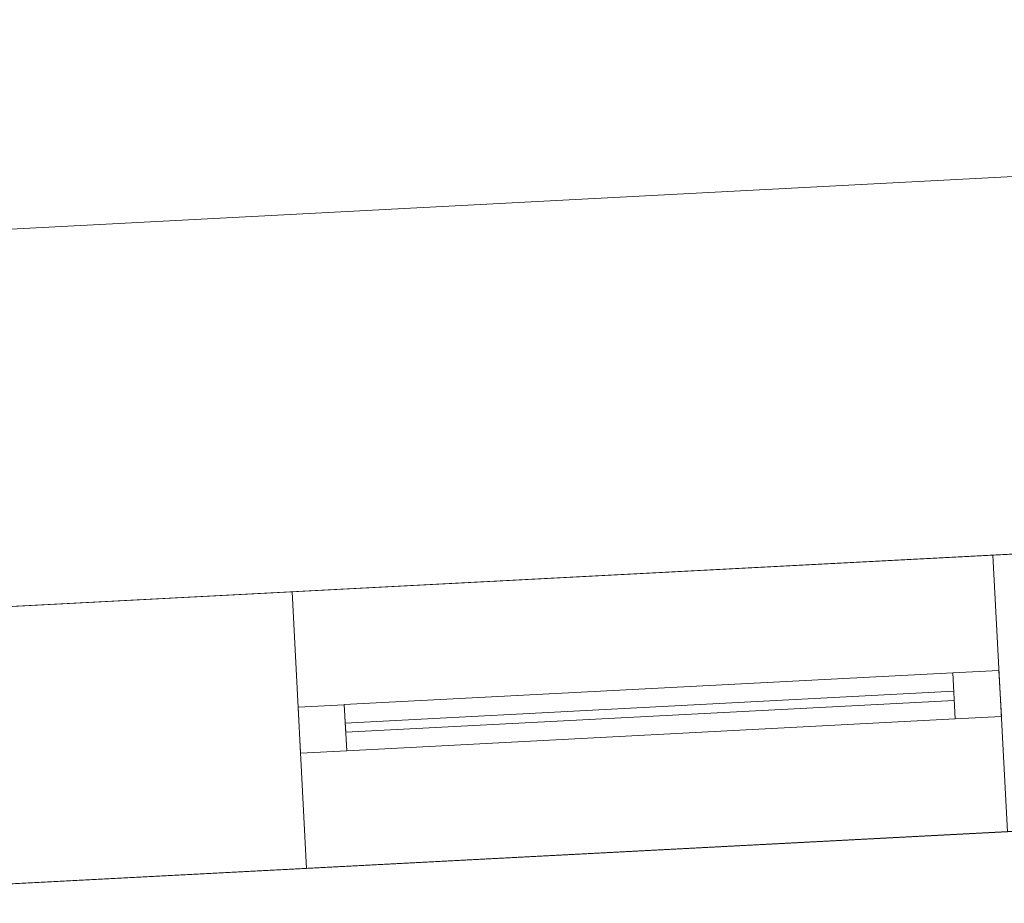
# Model space of a CAD drawing. Header units: millimetres. Extents: x -430348 to -225823, y -86243 to 5084.
# Tile 164 of 256: x -398636 to -397570, y -56891 to -55934. Entities that reach past the tile are written whole.
import ezdxf

# ---------------------------------------------------------------- set-up
doc = ezdxf.new("R2010")
doc.units = ezdxf.units.MM
for name, color, linetype, lineweight in [('A-GLAZ-CURT', 52, 'Continuous', 9), ('A-GLAZ-CWMG', 51, 'Continuous', 9), ('A-ROOF', 132, 'Continuous', 9), ('A-WALL', 113, 'Continuous', 9)]:
    doc.layers.add(name, color=color, linetype=linetype, lineweight=lineweight)

# ---------------------------------------------------------------- blocks, each defined once
blk = doc.blocks.new('System Panel - Glazed-566678-_3D_ Copy 1')
at = {"layer": 'A-GLAZ-CURT', "transparency": 33554471}
mesh = blk.add_polyface(dxfattribs=at)
corners = [(-330, 5), (-330, 5, 525), (330, 5, 525), (330, 5)]
mesh.append_faces([[corners[k] for k in face] for face in [(2, 3, 0, 1)]])
mesh = blk.add_polyface(dxfattribs=at)
corners = [(330, -5), (-330, -5), (-330, 5), (330, 5)]
mesh.append_faces([[corners[k] for k in face] for face in [(3, 0, 1, 2)]])
mesh = blk.add_polyface(dxfattribs=at)
corners = [(-330, -5, 525), (330, -5, 525), (330, 5, 525), (-330, 5, 525)]
mesh.append_faces([[corners[k] for k in face] for face in [(3, 0, 1, 2)]])
mesh = blk.add_polyface(dxfattribs=at)
corners = [(-330, -5), (-330, -5, 525), (-330, 5, 525), (-330, 5)]
mesh.append_faces([[corners[k] for k in face] for face in [(0, 1, 2, 3)]])
mesh = blk.add_polyface(dxfattribs=at)
corners = [(330, -5, 525), (330, -5), (330, 5), (330, 5, 525)]
mesh.append_faces([[corners[k] for k in face] for face in [(0, 1, 2, 3)]])
mesh = blk.add_polyface(dxfattribs=at)
corners = [(-330, -5), (330, -5), (330, -5, 525), (-330, -5, 525)]
mesh.append_faces([[corners[k] for k in face] for face in [(3, 0, 1, 2)]])
blk = doc.blocks.new('System Panel - Glazed-566680-_3D_ Copy 1')
at = {"layer": 'A-GLAZ-CURT', "transparency": 33554471}
mesh = blk.add_polyface(dxfattribs=at)
corners = [(-330, 5), (-330, 5, 325), (330, 5, 325), (330, 5)]
mesh.append_faces([[corners[k] for k in face] for face in [(2, 3, 0, 1)]])
mesh = blk.add_polyface(dxfattribs=at)
corners = [(330, -5), (-330, -5), (-330, 5), (330, 5)]
mesh.append_faces([[corners[k] for k in face] for face in [(3, 0, 1, 2)]])
mesh = blk.add_polyface(dxfattribs=at)
corners = [(-330, -5, 325), (330, -5, 325), (330, 5, 325), (-330, 5, 325)]
mesh.append_faces([[corners[k] for k in face] for face in [(3, 0, 1, 2)]])
mesh = blk.add_polyface(dxfattribs=at)
corners = [(-330, -5), (-330, -5, 325), (-330, 5, 325), (-330, 5)]
mesh.append_faces([[corners[k] for k in face] for face in [(3, 0, 1, 2)]])
mesh = blk.add_polyface(dxfattribs=at)
corners = [(330, -5, 325), (330, -5), (330, 5), (330, 5, 325)]
mesh.append_faces([[corners[k] for k in face] for face in [(3, 0, 1, 2)]])
mesh = blk.add_polyface(dxfattribs=at)
corners = [(-330, -5), (330, -5), (330, -5, 325), (-330, -5, 325)]
mesh.append_faces([[corners[k] for k in face] for face in [(3, 0, 1, 2)]])
blk = doc.blocks.new('Rectangular Mullion - 50mm x 50mm-320908-_3D_ Copy 1')
at = {"layer": 'A-GLAZ-CWMG'}
mesh = blk.add_polyface(dxfattribs=at)
corners = [(0, 25), (-50, 25), (-50, -25), (0, -25)]
mesh.append_faces([[corners[k] for k in face] for face in [(3, 0, 1, 2)]])
mesh = blk.add_polyface(dxfattribs=at)
corners = [(-50, 25), (0, 25), (0, 25, -400), (-50, 25, -400)]
mesh.append_faces([[corners[k] for k in face] for face in [(0, 1, 2, 3)]])
mesh = blk.add_polyface(dxfattribs=at)
corners = [(-50, -25), (-50, 25), (-50, 25, -400), (-50, -25, -400)]
mesh.append_faces([[corners[k] for k in face] for face in [(0, 1, 2, 3)]])
mesh = blk.add_polyface(dxfattribs=at)
corners = [(0, 25), (0, -25), (0, -25, -400), (0, 25, -400)]
mesh.append_faces([[corners[k] for k in face] for face in [(0, 1, 2, 3)]])
mesh = blk.add_polyface(dxfattribs=at)
corners = [(0, -25), (-50, -25), (-50, -25, -400), (0, -25, -400)]
mesh.append_faces([[corners[k] for k in face] for face in [(0, 1, 2, 3)]])
blk = doc.blocks.new('Rectangular Mullion - 50mm x 50mm-481929-_3D_ Copy 1')
at = {"layer": 'A-GLAZ-CWMG'}
mesh = blk.add_polyface(dxfattribs=at)
corners = [(0, 25), (-50, 25), (-50, -25), (0, -25)]
mesh.append_faces([[corners[k] for k in face] for face in [(2, 3, 0, 1)]])
mesh = blk.add_polyface(dxfattribs=at)
corners = [(0, 25, -660), (0, -25, -660), (-50, -25, -660), (-50, 25, -660)]
mesh.append_faces([[corners[k] for k in face] for face in [(0, 1, 2, 3)]])
mesh = blk.add_polyface(dxfattribs=at)
corners = [(-50, 25), (0, 25), (0, 25, -660), (-50, 25, -660)]
mesh.append_faces([[corners[k] for k in face] for face in [(0, 1, 2, 3)]])
mesh = blk.add_polyface(dxfattribs=at)
corners = [(-50, -25), (-50, 25), (-50, 25, -660), (-50, -25, -660)]
mesh.append_faces([[corners[k] for k in face] for face in [(0, 1, 2, 3)]])
mesh = blk.add_polyface(dxfattribs=at)
corners = [(0, 25), (0, -25), (0, -25, -660), (0, 25, -660)]
mesh.append_faces([[corners[k] for k in face] for face in [(0, 1, 2, 3)]])
mesh = blk.add_polyface(dxfattribs=at)
corners = [(0, -25), (-50, -25), (-50, -25, -660), (0, -25, -660)]
mesh.append_faces([[corners[k] for k in face] for face in [(0, 1, 2, 3)]])
blk = doc.blocks.new('Rectangular Mullion - 50mm x 50mm-293983-_3D_ Copy 1')
at = {"layer": 'A-GLAZ-CWMG'}
mesh = blk.add_polyface(dxfattribs=at)
corners = [(0, 25), (-50, 25), (-50, -25), (0, -25)]
mesh.append_faces([[corners[k] for k in face] for face in [(3, 0, 1, 2)]])
mesh = blk.add_polyface(dxfattribs=at)
corners = [(-50, 25), (0, 25), (0, 25, -600), (-50, 25, -600)]
mesh.append_faces([[corners[k] for k in face] for face in [(0, 1, 2, 3)]])
mesh = blk.add_polyface(dxfattribs=at)
corners = [(-50, -25), (-50, 25), (-50, 25, -600), (-50, -25, -600)]
mesh.append_faces([[corners[k] for k in face] for face in [(0, 1, 2, 3)]])
mesh = blk.add_polyface(dxfattribs=at)
corners = [(0, 25), (0, -25), (0, -25, -600), (0, 25, -600)]
mesh.append_faces([[corners[k] for k in face] for face in [(0, 1, 2, 3)]])
mesh = blk.add_polyface(dxfattribs=at)
corners = [(0, -25), (-50, -25), (-50, -25, -600), (0, -25, -600)]
mesh.append_faces([[corners[k] for k in face] for face in [(0, 1, 2, 3)]])
blk = doc.blocks.new('Rectangular Mullion - 50mm x 50mm-481930-_3D_ Copy 1')
at = {"layer": 'A-GLAZ-CWMG'}
mesh = blk.add_polyface(dxfattribs=at)
corners = [(0, 25), (-50, 25), (-50, -25), (0, -25)]
mesh.append_faces([[corners[k] for k in face] for face in [(2, 3, 0, 1)]])
mesh = blk.add_polyface(dxfattribs=at)
corners = [(0, 25, -660), (0, -25, -660), (-50, -25, -660), (-50, 25, -660)]
mesh.append_faces([[corners[k] for k in face] for face in [(0, 1, 2, 3)]])
mesh = blk.add_polyface(dxfattribs=at)
corners = [(-50, 25), (0, 25), (0, 25, -660), (-50, 25, -660)]
mesh.append_faces([[corners[k] for k in face] for face in [(0, 1, 2, 3)]])
mesh = blk.add_polyface(dxfattribs=at)
corners = [(-50, -25), (-50, 25), (-50, 25, -660), (-50, -25, -660)]
mesh.append_faces([[corners[k] for k in face] for face in [(0, 1, 2, 3)]])
mesh = blk.add_polyface(dxfattribs=at)
corners = [(0, 25), (0, -25), (0, -25, -660), (0, 25, -660)]
mesh.append_faces([[corners[k] for k in face] for face in [(0, 1, 2, 3)]])
mesh = blk.add_polyface(dxfattribs=at)
corners = [(0, -25), (-50, -25), (-50, -25, -660), (0, -25, -660)]
mesh.append_faces([[corners[k] for k in face] for face in [(0, 1, 2, 3)]])
blk = doc.blocks.new('Rectangular Mullion - 50mm x 50mm-566677-_3D_ Copy 1')
at = {"layer": 'A-GLAZ-CWMG'}
mesh = blk.add_polyface(dxfattribs=at)
corners = [(25, 25), (-25, 25), (-25, -25), (25, -25)]
mesh.append_faces([[corners[k] for k in face] for face in [(2, 3, 0, 1)]])
mesh = blk.add_polyface(dxfattribs=at)
corners = [(25, 25, -660), (25, -25, -660), (-25, -25, -660), (-25, 25, -660)]
mesh.append_faces([[corners[k] for k in face] for face in [(0, 1, 2, 3)]])
mesh = blk.add_polyface(dxfattribs=at)
corners = [(-25, 25), (25, 25), (25, 25, -660), (-25, 25, -660)]
mesh.append_faces([[corners[k] for k in face] for face in [(0, 1, 2, 3)]])
mesh = blk.add_polyface(dxfattribs=at)
corners = [(-25, -25), (-25, 25), (-25, 25, -660), (-25, -25, -660)]
mesh.append_faces([[corners[k] for k in face] for face in [(0, 1, 2, 3)]])
mesh = blk.add_polyface(dxfattribs=at)
corners = [(25, 25), (25, -25), (25, -25, -660), (25, 25, -660)]
mesh.append_faces([[corners[k] for k in face] for face in [(0, 1, 2, 3)]])
mesh = blk.add_polyface(dxfattribs=at)
corners = [(25, -25), (-25, -25), (-25, -25, -660), (25, -25, -660)]
mesh.append_faces([[corners[k] for k in face] for face in [(0, 1, 2, 3)]])
blk = doc.blocks.new('Rectangular Mullion - 50mm x 50mm-224775-_3D_ Copy 1')
at = {"layer": 'A-GLAZ-CWMG'}
mesh = blk.add_polyface(dxfattribs=at)
corners = [(0, 25, -400), (0, -25, -400), (-50, -25, -400), (-50, 25, -400)]
mesh.append_faces([[corners[k] for k in face] for face in [(3, 0, 1, 2)]])
mesh = blk.add_polyface(dxfattribs=at)
corners = [(-50, 25), (0, 25), (0, 25, -400), (-50, 25, -400)]
mesh.append_faces([[corners[k] for k in face] for face in [(3, 0, 1, 2)]])
mesh = blk.add_polyface(dxfattribs=at)
corners = [(-50, -25), (-50, 25), (-50, 25, -400), (-50, -25, -400)]
mesh.append_faces([[corners[k] for k in face] for face in [(0, 1, 2, 3)]])
mesh = blk.add_polyface(dxfattribs=at)
corners = [(0, 25), (0, -25), (0, -25, -400), (0, 25, -400)]
mesh.append_faces([[corners[k] for k in face] for face in [(0, 1, 2, 3)]])
mesh = blk.add_polyface(dxfattribs=at)
corners = [(0, -25), (-50, -25), (-50, -25, -400), (0, -25, -400)]
mesh.append_faces([[corners[k] for k in face] for face in [(3, 0, 1, 2)]])
blk = doc.blocks.new('Rectangular Mullion - 50mm x 50mm-293985-_3D_ Copy 1')
at = {"layer": 'A-GLAZ-CWMG'}
mesh = blk.add_polyface(dxfattribs=at)
corners = [(0, 25, -600), (0, -25, -600), (-50, -25, -600), (-50, 25, -600)]
mesh.append_faces([[corners[k] for k in face] for face in [(3, 0, 1, 2)]])
mesh = blk.add_polyface(dxfattribs=at)
corners = [(-50, 25), (0, 25), (0, 25, -600), (-50, 25, -600)]
mesh.append_faces([[corners[k] for k in face] for face in [(0, 1, 2, 3)]])
mesh = blk.add_polyface(dxfattribs=at)
corners = [(-50, -25), (-50, 25), (-50, 25, -600), (-50, -25, -600)]
mesh.append_faces([[corners[k] for k in face] for face in [(0, 1, 2, 3)]])
mesh = blk.add_polyface(dxfattribs=at)
corners = [(0, 25), (0, -25), (0, -25, -600), (0, 25, -600)]
mesh.append_faces([[corners[k] for k in face] for face in [(0, 1, 2, 3)]])
mesh = blk.add_polyface(dxfattribs=at)
corners = [(0, -25), (-50, -25), (-50, -25, -600), (0, -25, -600)]
mesh.append_faces([[corners[k] for k in face] for face in [(0, 1, 2, 3)]])

msp = doc.modelspace()

# ---------------------------------------------------------------- block references
at = {"layer": 'A-GLAZ-CURT', "transparency": 33554471, "rotation": 182.9999999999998}
for name, p in [('System Panel - Glazed-566678-_3D_ Copy 1', (-397953.9, -56683.3, 60734.3)), ('System Panel - Glazed-566680-_3D_ Copy 1', (-397953.9, -56683.3, 61309.3))]:
    msp.add_blockref(name, p, dxfattribs=at)
at = {"layer": 'A-GLAZ-CWMG', "extrusion": (-0.99863, -0.052336, 0), "rotation": 90}
for name, p in [('Rectangular Mullion - 50mm x 50mm-481929-_3D_ Copy 1', (35778.3, 61684.3, 400705.1)), ('Rectangular Mullion - 50mm x 50mm-566677-_3D_ Copy 1', (35778.3, 61284.3, 400705.1))]:
    msp.add_blockref(name, p, dxfattribs=at)
at = {"layer": 'A-GLAZ-CWMG', "extrusion": (0.99863, 0.052336, 0), "rotation": 270}
msp.add_blockref('Rectangular Mullion - 50mm x 50mm-481930-_3D_ Copy 1', (-35778.3, 60684.3, -400045.1), dxfattribs=at)
at = {"layer": 'A-GLAZ-CWMG', "rotation": 2.999999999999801}
for name, p in [('Rectangular Mullion - 50mm x 50mm-320908-_3D_ Copy 1', (-397574.4, -56663.4, 61684.3)), ('Rectangular Mullion - 50mm x 50mm-293985-_3D_ Copy 1', (-397574.4, -56663.4, 61284.3))]:
    msp.add_blockref(name, p, dxfattribs=at)
at = {"layer": 'A-GLAZ-CWMG', "extrusion": (0, 0, -1), "rotation": 357.0000000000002}
for name, p in [('Rectangular Mullion - 50mm x 50mm-293983-_3D_ Copy 1', (398333.4, -56703.2, -60684.3)), ('Rectangular Mullion - 50mm x 50mm-224775-_3D_ Copy 1', (398333.4, -56703.2, -61284.3))]:
    msp.add_blockref(name, p, dxfattribs=at)

# ---------------------------------------------------------------- meshes
at = {"layer": 'A-ROOF'}
mesh = msp.add_polyface(dxfattribs=at)
corners = [(-401332.4, -59842.4, 66627), (-405048.8, -56496.1, 64150.9), (-380392.7, -55203.9, 64150.9), (-383738.9, -58920.3, 66627), (-385912.4, -59034.2, 66627), (-385947.8, -58358.1, 66152.9), (-386845.4, -58405.2, 66152.9), (-386809.9, -59081.3, 66627), (-398308.5, -59683.9, 66627), (-398341.5, -59053.1, 66184.7), (-399220.3, -59099.2, 66184.7), (-399187.3, -59729.9, 66627)]
mesh.append_faces([[corners[k] for k in face] for face in [(5, 2, 3, 4)]], dxfattribs={"vtx0": -1})
mesh.append_faces([[corners[k] for k in face] for face in [(10, 1, 9)]], dxfattribs={"vtx0": -1, "vtx1": -1})
mesh.append_faces([[corners[k] for k in face] for face in [(2, 5, 6, 1)]], dxfattribs={"vtx0": -1, "vtx2": -1})
mesh.append_faces([[corners[k] for k in face] for face in [(0, 1, 10, 11)]], dxfattribs={"vtx1": -1})
mesh.append_faces([[corners[k] for k in face] for face in [(6, 7, 9, 1)]], dxfattribs={"vtx1": -1, "vtx2": -1, "vtx3": -1})
mesh.append_faces([[corners[k] for k in face] for face in [(7, 8, 9)]], dxfattribs={"vtx2": -1})
mesh = msp.add_polyface(dxfattribs=at)
corners = [(-405048.8, -56496.1, 64273), (-401332.4, -59842.4, 66749), (-399187.3, -59729.9, 66749), (-399220.3, -59099.2, 66306.8), (-398341.5, -59053.1, 66306.8), (-398308.5, -59683.9, 66749), (-386809.9, -59081.3, 66749), (-386845.4, -58405.2, 66275), (-385947.8, -58358.1, 66275), (-385912.4, -59034.2, 66749), (-383738.9, -58920.3, 66749), (-380392.7, -55203.9, 64273)]
mesh.append_faces([[corners[k] for k in face] for face in [(3, 0, 1, 2)]], dxfattribs={"vtx0": -1})
mesh.append_faces([[corners[k] for k in face] for face in [(0, 3, 4, 7)]], dxfattribs={"vtx0": -1, "vtx2": -1, "vtx3": -1})
mesh.append_faces([[corners[k] for k in face] for face in [(10, 11, 8, 9), (6, 7, 4, 5)]], dxfattribs={"vtx1": -1})
mesh.append_faces([[corners[k] for k in face] for face in [(7, 8, 11, 0)]], dxfattribs={"vtx1": -1, "vtx3": -1})
mesh = msp.add_polyface(dxfattribs=at)
corners = [(-405048.8, -56496.1, 64273), (-380392.7, -55203.9, 64273), (-380392.7, -55203.9, 64150.9), (-405048.8, -56496.1, 64150.9)]
mesh.append_faces([[corners[k] for k in face] for face in [(1, 2, 3, 0)]])
at = {"layer": 'A-WALL'}
mesh = msp.add_polyface(dxfattribs=at)
corners = [(-381121.2, -55650.9, 57947.5), (-381990, -55696.5, 57947.5), (-382289.6, -55712.2, 57947.5), (-386284.1, -55921.5, 57947.5), (-386583.7, -55937.2, 57947.5), (-393360.4, -56292.3, 57947.5), (-393560.1, -56302.8, 57947.5), (-400651.5, -56674.5, 57947.5), (-400951.1, -56690.2, 57947.5), (-404236.6, -56862.3, 57947.5), (-404236.6, -56862.3, 64436.8), (-381121.2, -55650.9, 64436.8), (-387043.1, -55961.3, 60670.9), (-387043.1, -55961.3, 61644.3), (-387842, -56003.1, 61644.3), (-387842, -56003.1, 60670.9), (-383721.3, -55787.2, 62950.9), (-383721.3, -55787.2, 64150.9), (-385119.4, -55860.5, 64150.9), (-385119.4, -55860.5, 62950.9), (-381224.7, -55656.3, 62950.9), (-381224.7, -55656.3, 64150.9), (-382123.5, -55703.4, 64150.9), (-382123.5, -55703.4, 62950.9), (-388015.4, -56012.2, 62950.9), (-388015.4, -56012.2, 64150.9), (-389213.8, -56075, 64150.9), (-389213.8, -56075, 62950.9), (-392411.7, -56242.6, 62950.9), (-392411.7, -56242.6, 64150.9), (-392970.9, -56271.9, 64150.9), (-392970.9, -56271.9, 62950.9), (-396114.3, -56436.7, 62950.9), (-396114.3, -56436.7, 64150.9), (-397502.4, -56509.4, 64150.9), (-397502.4, -56509.4, 62950.9), (-400298.6, -56656, 62950.9), (-400298.6, -56656, 64150.9), (-401596.8, -56724, 64150.9), (-401596.8, -56724, 62950.9), (-403294.4, -56813, 62950.9), (-403294.4, -56813, 64150.9), (-404093.3, -56854.8, 64150.9), (-404093.3, -56854.8, 62950.9), (-393667.7, -56308.4, 62950.9), (-393667.7, -56308.4, 64150.9), (-394506.5, -56352.4, 64150.9), (-394506.5, -56352.4, 62950.9), (-390891.5, -56163, 62950.9), (-390891.5, -56163, 64150.9), (-391730.3, -56206.9, 64150.9), (-391730.3, -56206.9, 62950.9), (-392491.6, -56246.8, 61343.5), (-392491.6, -56246.8, 61763.5), (-392891.1, -56267.7, 61763.5), (-392891.1, -56267.7, 61343.5), (-395305.4, -56394.3, 60390.9), (-395305.4, -56394.3, 61690.9), (-396104.3, -56436.1, 61690.9), (-396104.3, -56436.1, 60390.9), (-397582.3, -56513.6, 60684.3), (-397582.3, -56513.6, 61684.3), (-398341.2, -56553.4, 61684.3), (-398341.2, -56553.4, 60684.3), (-399439.7, -56610.9, 60684.3), (-399439.7, -56610.9, 61684.3), (-400198.7, -56650.7, 61684.3), (-400198.7, -56650.7, 60684.3), (-391226.7, -56180.5, 61051.1), (-391226.7, -56180.5, 61471.1), (-391626.1, -56201.5, 61471.1), (-391626.1, -56201.5, 61051.1), (-393117.3, -56279.6, 61210.9), (-393117.3, -56279.6, 59270.9), (-392278.5, -56235.6, 59270.9), (-392278.5, -56235.6, 61210.9), (-393667.7, -56308.4, 59491.3), (-393667.7, -56308.4, 61511.3), (-394466.6, -56350.3, 61511.3), (-394466.6, -56350.3, 59491.3), (-381224.7, -55656.3, 60751.3), (-381224.7, -55656.3, 61511.3), (-381823.9, -55687.7, 61511.3), (-381823.9, -55687.7, 60751.3)]
mesh.append_faces([[corners[k] for k in face] for face in [(27, 69, 48), (50, 29, 11, 49), (24, 19, 13), (70, 53, 51)]], dxfattribs={"vtx0": -1, "vtx1": -1, "vtx2": -1})
mesh.append_faces([[corners[k] for k in face] for face in [(67, 9, 40, 39)]], dxfattribs={"vtx0": -1, "vtx1": -1, "vtx2": -1, "vtx3": -1})
mesh.append_faces([[corners[k] for k in face] for face in [(19, 83, 12, 13), (27, 14, 68, 69), (79, 6, 59, 56), (44, 54, 77, 78), (32, 47, 57, 58), (10, 30, 45, 46), (10, 46, 33, 34)]], dxfattribs={"vtx0": -1, "vtx1": -1, "vtx3": -1})
mesh.append_faces([[corners[k] for k in face] for face in [(83, 2, 3), (0, 80, 81, 11), (20, 81, 82, 23), (71, 74, 75, 70), (74, 71, 68), (24, 13, 14, 27), (19, 24, 25, 18), (23, 16, 17, 22), (51, 28, 29, 50), (49, 26, 27, 48), (63, 64, 65, 62), (10, 42, 43, 9), (9, 43, 40)]], dxfattribs={"vtx0": -1, "vtx2": -1})
mesh.append_faces([[corners[k] for k in face] for face in [(68, 14, 15, 74), (75, 52, 53, 70), (11, 21, 22, 17), (11, 17, 18, 25), (11, 25, 26, 49), (6, 79, 76, 73), (7, 67, 64, 63), (35, 61, 62, 65), (7, 63, 60, 59), (36, 34, 35, 65)]], dxfattribs={"vtx0": -1, "vtx2": -1, "vtx3": -1})
mesh.append_faces([[corners[k] for k in face] for face in [(83, 0, 1, 2)]], dxfattribs={"vtx0": -1, "vtx3": -1})
mesh.append_faces([[corners[k] for k in face] for face in [(83, 80, 0), (4, 5, 74), (19, 16, 83), (6, 7, 59), (8, 9, 67, 7), (65, 66, 36), (36, 37, 34)]], dxfattribs={"vtx1": -1, "vtx2": -1})
mesh.append_faces([[corners[k] for k in face] for face in [(3, 4, 12, 83), (82, 83, 16, 23), (15, 12, 4, 74), (20, 21, 11, 81), (53, 54, 28, 51), (31, 28, 54, 44), (54, 55, 72, 77), (47, 44, 78, 57), (35, 32, 58, 61), (37, 38, 10, 34), (41, 42, 10, 38)]], dxfattribs={"vtx1": -1, "vtx2": -1, "vtx3": -1})
mesh.append_faces([[corners[k] for k in face] for face in [(75, 72, 55, 52), (69, 70, 51, 48), (10, 11, 29, 30), (5, 6, 73, 74), (72, 73, 76, 77), (56, 57, 78, 79), (66, 67, 39, 36), (58, 59, 60, 61), (30, 31, 44, 45), (32, 33, 46, 47), (38, 39, 40, 41)]], dxfattribs={"vtx1": -1, "vtx3": -1})
mesh = msp.add_polyface(dxfattribs=at)
corners = [(-404236.6, -56862.3, 57947.5), (-400951.1, -56690.2, 57947.5), (-400651.5, -56674.5, 57947.5), (-393560.1, -56302.8, 57947.5), (-393360.4, -56292.3, 57947.5), (-386583.7, -55937.2, 57947.5), (-386284.1, -55921.5, 57947.5), (-382289.6, -55712.2, 57947.5), (-381990, -55696.5, 57947.5), (-381121.2, -55650.9, 57947.5), (-381105.5, -55950.5, 57947.5), (-391756, -56508.7, 57947.5), (-392055.6, -56524.4, 57947.5), (-393243.4, -56586.6, 57947.5), (-393543, -56602.3, 57947.5), (-404220.9, -57161.9, 57947.5)]
mesh.append_faces([[corners[k] for k in face] for face in [(10, 7, 8, 9)]], dxfattribs={"vtx0": -1})
mesh.append_faces([[corners[k] for k in face] for face in [(11, 5, 10)]], dxfattribs={"vtx0": -1, "vtx1": -1})
mesh.append_faces([[corners[k] for k in face] for face in [(4, 12, 13, 14)]], dxfattribs={"vtx0": -1, "vtx3": -1})
mesh.append_faces([[corners[k] for k in face] for face in [(6, 7, 10, 5), (3, 4, 14)]], dxfattribs={"vtx1": -1, "vtx2": -1})
mesh.append_faces([[corners[k] for k in face] for face in [(4, 5, 11, 12), (14, 15, 2, 3)]], dxfattribs={"vtx1": -1, "vtx3": -1})
mesh.append_faces([[corners[k] for k in face] for face in [(15, 0, 1, 2)]], dxfattribs={"vtx3": -1})
mesh = msp.add_polyface(dxfattribs=at)
corners = [(-381121.2, -55650.9, 64436.8), (-404236.6, -56862.3, 64436.8), (-404220.9, -57161.9, 64646.8), (-381105.5, -55950.5, 64646.8)]
mesh.append_faces([[corners[k] for k in face] for face in [(3, 0, 1, 2)]])
mesh = msp.add_polyface(dxfattribs=at)
corners = [(-404220.9, -57161.9, 57947.5), (-393543, -56602.3, 57947.5), (-393243.4, -56586.6, 57947.5), (-392055.6, -56524.4, 57947.5), (-391756, -56508.7, 57947.5), (-381105.5, -55950.5, 57947.5), (-381105.5, -55950.5, 64646.8), (-404220.9, -57161.9, 64646.8), (-387027.4, -56260.9, 61644.3), (-387027.4, -56260.9, 60670.9), (-387826.3, -56302.7, 60670.9), (-387826.3, -56302.7, 61644.3), (-383705.6, -56086.8, 64150.9), (-383705.6, -56086.8, 62950.9), (-385103.7, -56160, 62950.9), (-385103.7, -56160, 64150.9), (-381209, -55955.9, 64150.9), (-381209, -55955.9, 62950.9), (-382107.8, -56003, 62950.9), (-382107.8, -56003, 64150.9), (-387999.7, -56311.8, 64150.9), (-387999.7, -56311.8, 62950.9), (-389198.1, -56374.6, 62950.9), (-389198.1, -56374.6, 64150.9), (-392396, -56542.2, 64150.9), (-392396, -56542.2, 62950.9), (-392955.2, -56571.5, 62950.9), (-392955.2, -56571.5, 64150.9), (-396098.6, -56736.3, 64150.9), (-396098.6, -56736.3, 62950.9), (-397486.7, -56809, 62950.9), (-397486.7, -56809, 64150.9), (-400282.9, -56955.5, 64150.9), (-400282.9, -56955.5, 62950.9), (-401581.1, -57023.6, 62950.9), (-401581.1, -57023.6, 64150.9), (-403278.7, -57112.6, 64150.9), (-403278.7, -57112.6, 62950.9), (-404077.6, -57154.4, 62950.9), (-404077.6, -57154.4, 64150.9), (-393652, -56608, 64150.9), (-393652, -56608, 62950.9), (-394490.8, -56652, 62950.9), (-394490.8, -56652, 64150.9), (-390875.8, -56462.5, 64150.9), (-390875.8, -56462.5, 62950.9), (-391714.6, -56506.5, 62950.9), (-391714.6, -56506.5, 64150.9), (-392475.9, -56546.4, 61763.5), (-392475.9, -56546.4, 61343.5), (-392875.4, -56567.3, 61343.5), (-392875.4, -56567.3, 61763.5), (-395289.7, -56693.9, 61690.9), (-395289.7, -56693.9, 60390.9), (-396088.6, -56735.7, 60390.9), (-396088.6, -56735.7, 61690.9), (-397566.6, -56813.2, 61684.3), (-397566.6, -56813.2, 60684.3), (-398325.5, -56853, 60684.3), (-398325.5, -56853, 61684.3), (-399424, -56910.5, 61684.3), (-399424, -56910.5, 60684.3), (-400183, -56950.3, 60684.3), (-400183, -56950.3, 61684.3), (-391211, -56480.1, 61471.1), (-391211, -56480.1, 61051.1), (-391610.4, -56501, 61051.1), (-391610.4, -56501, 61471.1), (-393101.6, -56579.2, 59270.9), (-393101.6, -56579.2, 61210.9), (-392262.8, -56535.2, 61210.9), (-392262.8, -56535.2, 59270.9), (-393652, -56608, 61511.3), (-393652, -56608, 59491.3), (-394450.9, -56649.9, 59491.3), (-394450.9, -56649.9, 61511.3), (-381209, -55955.9, 61511.3), (-381209, -55955.9, 60751.3), (-381808.2, -55987.3, 60751.3), (-381808.2, -55987.3, 61511.3)]
mesh.append_faces([[corners[k] for k in face] for face in [(42, 75, 41)]], dxfattribs={"vtx0": -1, "vtx1": -1})
mesh.append_faces([[corners[k] for k in face] for face in [(58, 61, 1, 57), (57, 1, 54), (72, 51, 41, 75), (51, 72, 69, 50), (26, 41, 51, 25), (40, 27, 7, 43), (30, 33, 60), (56, 55, 30), (9, 78, 14, 8), (14, 21, 8)]], dxfattribs={"vtx0": -1, "vtx1": -1, "vtx2": -1})
mesh.append_faces([[corners[k] for k in face] for face in [(52, 75, 42, 29)]], dxfattribs={"vtx0": -1, "vtx1": -1, "vtx2": -1, "vtx3": -1})
mesh.append_faces([[corners[k] for k in face] for face in [(0, 62, 37, 38), (46, 48, 67, 64), (65, 4, 10, 11), (6, 24, 47, 44), (6, 44, 23, 20)]], dxfattribs={"vtx0": -1, "vtx1": -1, "vtx3": -1})
mesh.append_faces([[corners[k] for k in face] for face in [(55, 56, 57, 54), (68, 1, 2, 71), (73, 68, 69, 72), (75, 52, 53, 74), (33, 30, 31, 32), (37, 34, 35, 36), (41, 26, 27, 40), (29, 42, 43, 28), (7, 27, 24, 6), (50, 69, 70, 49), (12, 18, 19)]], dxfattribs={"vtx0": -1, "vtx2": -1})
mesh.append_faces([[corners[k] for k in face] for face in [(74, 53, 54, 1), (7, 39, 36, 35), (7, 35, 32, 31), (7, 31, 28, 43), (5, 77, 78, 9), (22, 64, 65, 11), (25, 51, 48, 46), (18, 12, 13, 79), (6, 16, 17, 76)]], dxfattribs={"vtx0": -1, "vtx2": -1, "vtx3": -1})
mesh.append_faces([[corners[k] for k in face] for face in [(3, 4, 71, 2)]], dxfattribs={"vtx1": -1, "vtx2": -1})
mesh.append_faces([[corners[k] for k in face] for face in [(59, 56, 30, 60), (62, 63, 34, 37), (73, 74, 1, 68), (65, 66, 71, 4), (48, 49, 70, 67), (45, 46, 64, 22), (15, 12, 6, 20), (19, 16, 6, 12)]], dxfattribs={"vtx1": -1, "vtx2": -1, "vtx3": -1})
mesh.append_faces([[corners[k] for k in face] for face in [(61, 62, 0, 1), (60, 61, 58, 59), (63, 60, 33, 34), (38, 39, 7, 0), (55, 52, 29, 30), (70, 71, 66, 67), (9, 10, 4, 5), (76, 77, 5, 6), (78, 79, 13, 14), (79, 76, 17, 18), (11, 8, 21, 22), (44, 45, 22, 23), (24, 25, 46, 47), (14, 15, 20, 21)]], dxfattribs={"vtx1": -1, "vtx3": -1})
mesh = msp.add_polyface(dxfattribs=at)
corners = [(-397582.3, -56513.6, 61684.3), (-397566.6, -56813.2, 61684.3), (-398325.5, -56853, 61684.3), (-398341.2, -56553.4, 61684.3)]
mesh.append_faces([[corners[k] for k in face] for face in [(1, 2, 3, 0)]])
mesh = msp.add_polyface(dxfattribs=at)
corners = [(-397566.6, -56813.2, 60684.3), (-397582.3, -56513.6, 60684.3), (-398341.2, -56553.4, 60684.3), (-398325.5, -56853, 60684.3)]
mesh.append_faces([[corners[k] for k in face] for face in [(3, 0, 1, 2)]])
mesh = msp.add_polyface(dxfattribs=at)
corners = [(-397582.3, -56513.6, 60684.3), (-397566.6, -56813.2, 60684.3), (-397566.6, -56813.2, 61684.3), (-397582.3, -56513.6, 61684.3)]
mesh.append_faces([[corners[k] for k in face] for face in [(0, 1, 2, 3)]])
mesh = msp.add_polyface(dxfattribs=at)
corners = [(-398341.2, -56553.4, 61684.3), (-398325.5, -56853, 61684.3), (-398325.5, -56853, 60684.3), (-398341.2, -56553.4, 60684.3)]
mesh.append_faces([[corners[k] for k in face] for face in [(1, 2, 3, 0)]])

doc.saveas('drawing.dxf')
